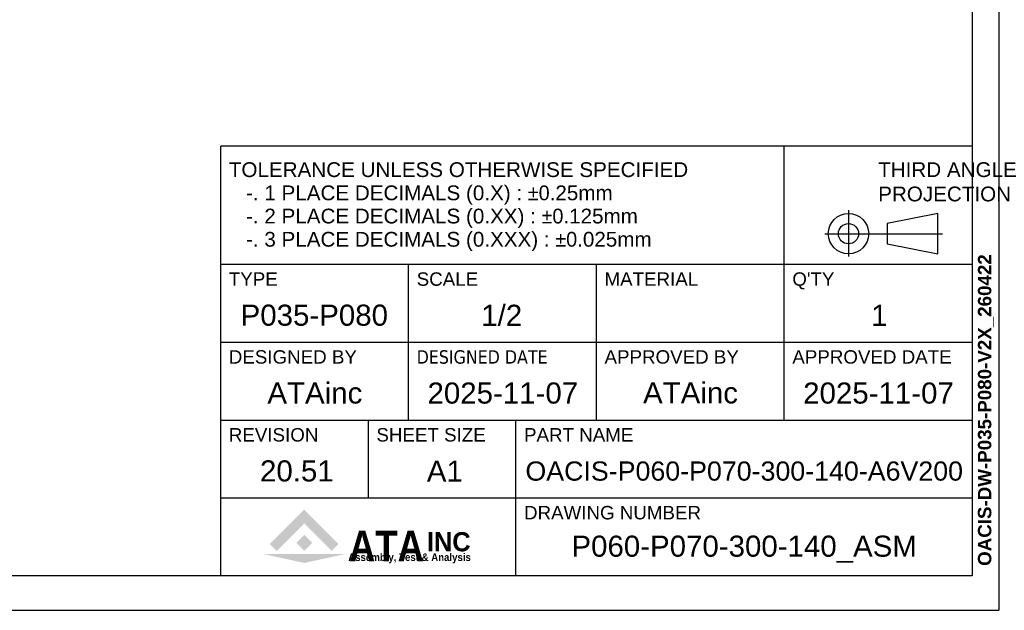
# Model space of a CAD drawing. Extents: x 18238 to 19923, y 6707 to 7905.
# Tile 3 of 19: x 19409 to 19923, y 6717 to 7025. Entities that reach past the tile are written whole.
import ezdxf
from ezdxf.enums import TextEntityAlignment as Align

# ---------------------------------------------------------------- set-up
doc = ezdxf.new("R2010")
doc.units = 0
doc.header["$LTSCALE"] = 25.4
doc.layers.get('0').update_dxf_attribs({"linetype": 'CONTINUOUS'})
doc.layers.add('ATA-TEXT', color=7, linetype='CONTINUOUS', lineweight=25)
doc.styles.add('주 문자 (ISO)', font='arial.ttf')

# ---------------------------------------------------------------- blocks, each defined once
blk = doc.blocks.new('ata-Title-A1-002')
for color, points in [(176, [(14.63, 6.49), (12.84, 8.28), (21.79, 17.23), (30.75, 8.28), (28.96, 6.49), (21.79, 13.66)]), (30, [(21.79, 10.66), (23.88, 8.57), (21.79, 6.49), (19.71, 8.57)]), (9, [(32.34, 5.64), (21.79, 3.34), (11.25, 5.64)])]:
    blk.add_hatch(color=color).paths.add_polyline_path(points)
at = {"color": 253}
for p, q in [((0, 0), (0, 112)), ((196, 112), (0, 112)), ((147, 40.6), (147, 112)), ((196, 112), (196, 0)), ((0, 81.2), (196, 81.2)), ((49, 40.6), (49, 81.2)), ((98, 40.6), (98, 81.2)), ((0, 60.9), (196, 60.9)), ((0, 40.6), (196, 40.6)), ((38.5, 20.3), (38.5, 40.6)), ((77, 0), (77, 40.6)), ((0, 20.3), (196, 20.3)), ((196, 0), (0, 0))]:
    blk.add_line(p, q, dxfattribs=at)
for p, q in [((163.75, 95.32), (163.75, 83.26)), ((187.03, 94.45), (173.85, 91.82)), ((187.03, 83.91), (187.03, 94.45)), ((173.85, 91.82), (173.85, 86.55)), ((157.57, 89.18), (188.27, 89.18)), ((173.85, 86.55), (187.03, 83.91)), ((0, 81.2), (196, 81.2))]:
    blk.add_line(p, q)
for radius in [5.27, 2.64]:
    blk.add_circle((163.75, 89.18), radius)
at = {"char_height": 3.85, "attachment_point": 1, "style": '주 문자 (ISO)'}
for s, insert, line_spacing_factor in [('TOLERANCE UNLESS OTHERWISE SPECIFIED\\P   -. 1 PLACE DECIMALS (0.X) : {\\fAIGDT|b0|i0|c2|p2;`0}.25mm\\P   -. 2 PLACE DECIMALS (0.XX) : {\\fAIGDT|b0|i0|c2|p2;`0}.125mm \\P   -. 3 PLACE DECIMALS (0.XXX) : {\\fAIGDT|b0|i0|c2|p2;`0}.025mm', (2.11, 107.8), 0.942857), ('THIRD ANGLE\\PPROJECTION', (171.5, 107.8), 0.987884)]:
    blk.add_mtext(s, dxfattribs=dict(at, insert=insert, line_spacing_factor=line_spacing_factor))
at = {"char_height": 3.5, "attachment_point": 1, "style": '주 문자 (ISO)'}
for s, insert in [('TYPE', (2.1, 79.1)), ('SCALE', (51.11, 79.1)), ('MATERIAL', (100.1, 79.1)), ("Q'TY", (149.1, 79.1)), ('DESIGNED BY', (2.1, 58.8)), ('{\\fTahoma|b0|i0|c0|p34;DESIGNED \\fTahoma|b0|i0|c129|p34;DATE}', (51.1, 58.8)), ('APPROVED BY', (100.11, 58.8)), ('APPROVED DATE', (149.1, 58.8)), ('REVISION', (2.1, 38.5)), ('SHEET SIZE', (40.6, 38.5)), ('PART NAME', (79.11, 38.5)), ('DRAWING NUMBER', (79.11, 18.2))]:
    blk.add_mtext(s, dxfattribs=dict(at, insert=insert))
at = {"color": 176, "insert": (33.46, 3.77), "char_height": 8, "width": 37.1563, "attachment_point": 7, "line_spacing_factor": 0.5, "style": '주 문자 (ISO)'}
blk.add_mtext('{\\fArial|b1|i0|c0|p34;\\W0.85;ATA}', dxfattribs=at)
at = {"color": 9, "style": '주 문자 (ISO)'}
for s, insert, char_height, attachment_point in [('{\\fArial|b1|i0|c0|p34;\\W0.95;INC}', (53.76, 6.3), 5, 7), ('{\\fArial|b1|i0|c0|p34;\\W0.9;Assembly, Test & Analysis}', (49.25, 5.84), 2, 2)]:
    blk.add_mtext(s, dxfattribs=dict(at, insert=insert, char_height=char_height, attachment_point=attachment_point))
at = {"style": '주 문자 (ISO)'}
for tag, p in [('TYPE_001', (24.5, 67.9)), ('SCALE_001', (73.5, 67.9)), ('MATERIAL_001', (122.5, 67.9)), ('QTY_001', (171.5, 67.9)), ('DESIGNED_BY_001', (24.5, 47.6)), ('APPROVED_BY_001', (122.5, 47.64)), ('APPROVED_DATE_001', (171.5, 47.6)), ('REVISION_001', (19.25, 27.3)), ('SHEET_SIZE_001', (57.75, 27.3)), ('PART_NAME_001', (136.5, 27.3)), ('DRAWING_NUMBER_001', (136.5, 7))]:
    blk.add_attdef(tag, text='', height=5.5, dxfattribs=at).set_placement(p, align=Align.MIDDLE_CENTER)
at = {"color": 7, "style": '주 문자 (ISO)'}
blk.add_attdef('DESIGNED_DATE_001', text='', height=5.5, dxfattribs=at).set_placement((73.5, 47.6), align=Align.MIDDLE_CENTER)
blk = doc.blocks.new('ata-Border-A1-002')
at = {"color": 253, "ltscale": 0.5}
for p in [(841, 594), (0, 0)]:
    blk.add_line(p, (841, 0), dxfattribs=at)
for p, q in [((834, 585), (834, 9)), ((834, 9), (7, 9))]:
    blk.add_line(p, q)

msp = doc.modelspace()

# ---------------------------------------------------------------- block references
at = {"xscale": 2, "yscale": 2, "zscale": 2}
msp.add_blockref('ata-Border-A1-002', (18237.8520254, 6717.3384433), dxfattribs=at)
ref = msp.add_blockref('ata-Title-A1-002', (19513.8520254, 6735.3384433), dxfattribs=dict(xscale=2, yscale=2, zscale=2))
ref.add_attrib('SCALE_001', '1/2', (19649.7530254, 6865.6439433), dxfattribs={"height": 11, "style": '주 문자 (ISO)'})
ref.add_attrib('TYPE_001', 'P035-P080', (19524.2200254, 6865.7099433), dxfattribs={"height": 11, "style": '주 문자 (ISO)'})
ref.add_attrib('DESIGNED_BY_001', 'ATAinc', (19538.1790254, 6825.1264433), dxfattribs={"height": 11, "style": '주 문자 (ISO)'})
ref.add_attrib('DESIGNED_DATE_001', '2025-11-07', (19621.7195254, 6825.1099433), dxfattribs={"color": 7, "height": 11, "style": '주 문자 (ISO)'})
ref.add_attrib('APPROVED_BY_001', 'ATAinc', (19734.1790254, 6825.2019429), dxfattribs={"height": 11, "style": '주 문자 (ISO)'})
ref.add_attrib('APPROVED_DATE_001', '2025-11-07', (19817.7195254, 6825.1099433), dxfattribs={"height": 11, "style": '주 문자 (ISO)'})
ref.add_attrib('PART_NAME_001', 'OACIS-P060-P070-300-140-A6V200', (19672.8070254, 6784.9384433), dxfattribs={"height": 10, "style": '주 문자 (ISO)'})
ref.add_attrib('DRAWING_NUMBER_001', 'P060-P070-300-140_ASM', (19696.8060254, 6745.2684433), dxfattribs={"height": 11, "style": '주 문자 (ISO)'})
ref.add_attrib('QTY_001', '1', (19853.1560254, 6865.6164433), dxfattribs={"height": 11, "style": '주 문자 (ISO)'})
ref.add_attrib('REVISION_001', '20.51', (19534.3285254, 6784.5099433), dxfattribs={"height": 11, "style": '주 문자 (ISO)'})
ref.add_attrib('SHEET_SIZE_001', 'A1', (19621.3715254, 6784.4164433), dxfattribs={"color": 7, "height": 11, "style": '주 문자 (ISO)'})

# ---------------------------------------------------------------- texts
at = {"layer": 'ATA-TEXT', "color": 7, "insert": (19908.8842276, 6740.4782432), "char_height": 3.5, "attachment_point": 1, "rotation": 90, "line_spacing_factor": 1.027748, "style": '주 문자 (ISO)'}
msp.add_mtext('{\\fArial|b1|i0|c129|p34;\\H2.00000x;OACIS-DW-P035-P080-V2X_260422}\\P', dxfattribs=at)

doc.saveas('drawing.dxf')
